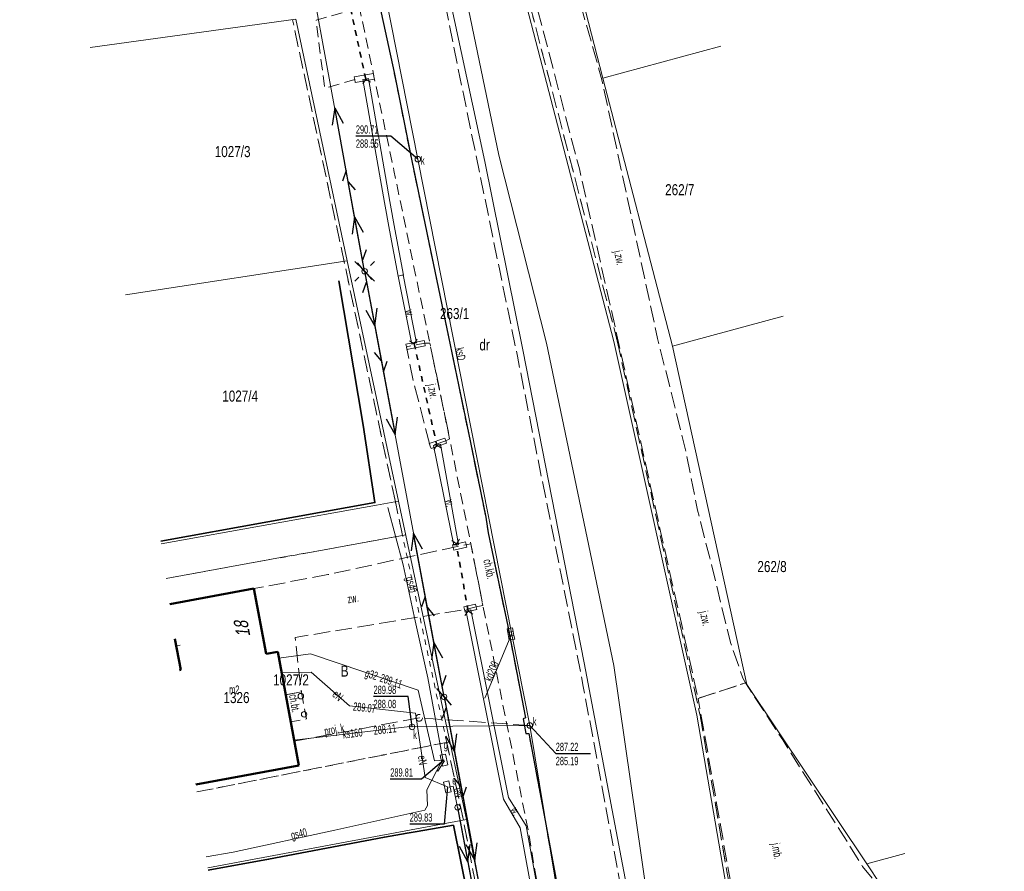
# Model space of a CAD drawing. Header units: metres. Extents: x 7428509 to 7430603, y 5527625 to 5529161.
# Tile 28 of 29: x 7429951 to 7430040, y 5528285 to 5528362. Entities that reach past the tile are written whole.
import ezdxf
from ezdxf.enums import TextEntityAlignment as Align

# ---------------------------------------------------------------- set-up
doc = ezdxf.new("R2010")
doc.units = ezdxf.units.M
doc.header["$MEASUREMENT"] = 0
for name, pattern in [('0.5_0.5', [1, 0.5, -0.5]), ('1.0_0.5', [1.5, 1, -0.5]), ('1.5_0.5', [2, 1.5, -0.5]), ('219-500', [0]), ('egkk-500', [2, 1.5, -0.5]), ('egug-500', [1, 0.5, -0.5]), ('otkz_500', [1, 0.5, -0.5]), ('suep_nn_500', [0]), ('sutp_500', [0])]:
    doc.linetypes.add(name, pattern=pattern)
doc.layers.get('0').update_dxf_attribs({"color": 2, "linetype": 'CONTINUOUS', "lineweight": 5})
for name, color, linetype in [('210-oznaczenie konturu użytku gruntowego', 7, 'CONTINUOUS'), ('211-numer działki ewidencyjnej', 7, 'CONTINUOUS'), ('217-Granica konturu po granicy działki', 7, 'CONTINUOUS'), ('217-kontur klasyfikacyjny', 7, 'CONTINUOUS'), ('218-Granica użytku po granicy działki', 7, 'CONTINUOUS'), ('218-kontur użytku gruntowego', 7, 'CONTINUOUS'), ('219-działka ewidencyjna', 7, 'CONTINUOUS'), ('238-Punkt adresowy budynku', 7, 'CONTINUOUS'), ('312-budynek ewidencyjny', 7, 'CONTINUOUS'), ('312-oznaczenie budynku ewidencyjnego', 7, 'CONTINUOUS'), ('312-oznaczenie budynku ewidencyjnego-Atr117', 7, 'CONTINUOUS'), ('chodnik', 7, 'CONTINUOUS'), ('chodnik-Atr17', 7, 'CONTINUOUS'), ('jezdnia', 7, 'CONTINUOUS'), ('jezdnia-Atr17', 7, 'CONTINUOUS'), ('kratka ściekowa', 7, 'CONTINUOUS'), ('krawężnik', 7, 'CONTINUOUS'), ('latarnia', 7, 'CONTINUOUS'), ('obszar utwardzony', 7, 'CONTINUOUS'), ('obszar utwardzony-Atr17', 7, 'CONTINUOUS'), ('ogrodzenie trwałe', 7, 'CONTINUOUS'), ('podpora (punkt)', 7, 'CONTINUOUS'), ('przepust', 7, 'CONTINUOUS'), ('przewód elektroenergetyczny niskiego napięcia', 7, 'CONTINUOUS'), ('przewód elektroenergetyczny podziemny', 7, 'CONTINUOUS'), ('przewód elektroenergetyczny podziemny-Atr1', 7, 'CONTINUOUS'), ('przewód gazowy', 7, 'CONTINUOUS'), ('przewód gazowy-Atr1', 7, 'CONTINUOUS'), ('przewód kanalizacyjny', 7, 'CONTINUOUS'), ('przewód kanalizacyjny - ob. projektowany', 7, 'CONTINUOUS'), ('przewód kanalizacyjny - ob. projektowany-Atr1', 7, 'CONTINUOUS'), ('przewód kanalizacyjny-Atr1', 7, 'CONTINUOUS'), ('przewód telekomunikacyjny napowietrzny', 7, 'CONTINUOUS'), ('przewód wodociągowy', 7, 'CONTINUOUS'), ('rzędna', 7, 'CONTINUOUS'), ('rzędna-Atr2', 7, 'CONTINUOUS'), ('rzędna-Atr3', 7, 'CONTINUOUS'), ('rów przydrożny (linia)', 7, 'CONTINUOUS'), ('rów przydrożny (poligon)', 7, 'CONTINUOUS'), ('rów przydrożny (poligon)-Atr17', 7, 'CONTINUOUS'), ('studnia kanalizacyjna', 7, 'CONTINUOUS'), ('studnia kanalizacyjna-Atr17', 7, 'CONTINUOUS'), ('szafa elektroenergetyczna lub kontener', 7, 'CONTINUOUS'), ('szafa elektroenergetyczna lub kontener-Atr17', 7, 'CONTINUOUS'), ('szafa gazowa lub kontener', 7, 'CONTINUOUS'), ('szafa gazowa lub kontener-Atr17', 7, 'CONTINUOUS'), ('słup przewodów napowietrznych', 7, 'CONTINUOUS'), ('właz do komory lub kanału - okrągły', 7, 'CONTINUOUS'), ('właz do komory lub kanału - okrągły-Atr17', 7, 'CONTINUOUS'), ('ściana oporowa (linia)', 7, 'CONTINUOUS')]:
    doc.layers.add(name, color=color, linetype=linetype)
doc.styles.get("Standard").update_dxf_attribs({"font": 'Working1250', "width": 0.75})
doc.linetypes.add('902-500', pattern='A,3.75,0,[1,ksztalty.shx,S=0.5,R=0,X=0,Y=0],3.75', length=7.5)
doc.linetypes.add('otdn_500_short', pattern='A,2.5,0,[21,ksztalty.shx,S=0.5,R=0,X=-1,Y=0],0.5', length=3)

# ---------------------------------------------------------------- blocks, each defined once
blk = doc.blocks.new('IB04')
at = {"color": 0, "linetype": 'Continuous', "lineweight": 13}
blk.add_circle((0, 0), 0.25, dxfattribs=at)
blk = doc.blocks.new('PW01')
at = {"linetype": 'Continuous', "lineweight": 13}
h = blk.add_hatch(color=0, dxfattribs=at)
edge = h.paths.add_edge_path()
edge.add_arc((0, 0), 0.045, 0, 360)
blk = doc.blocks.new('SM01')
at = {"color": 0, "linetype": 'Continuous', "lineweight": 13}
for p, q in [((-0.53, 0.531), (-0.883, 0.884)), ((0.531, 0.531), (0.884, 0.884)), ((-0.53, -0.53), (-0.883, -0.883)), ((0.531, -0.53), (0.884, -0.883))]:
    blk.add_line(p, q, dxfattribs=at)
blk.add_circle((0, 0), 0.25, dxfattribs=at)
blk = doc.blocks.new('US15')
at = {"color": 0, "linetype": 'Continuous', "lineweight": 13}
blk.add_circle((0, 0), 0.25, dxfattribs=at)
blk = doc.blocks.new('US22')
at = {"color": 0, "linetype": 'Continuous', "lineweight": 13}
blk.add_circle((0, 0), 0.25, dxfattribs=at)
blk = doc.blocks.new('US20')
at = {"color": 0, "linetype": 'Continuous', "lineweight": 13}
for p, q in [((-0.5, -0.25), (-0.5, 0.25)), ((-0.5, 0.25), (0.5, 0.25)), ((0.5, -0.25), (0.5, 0.25)), ((-0.5, -0.25), (0.5, -0.25))]:
    blk.add_line(p, q, dxfattribs=at)
blk = doc.blocks.new('US18')
at = {"color": 0, "linetype": 'Continuous', "lineweight": 13}
for p, q in [((-0.5, -0.25), (-0.5, 0.25)), ((-0.5, 0.25), (0.5, 0.25)), ((0.5, -0.25), (0.5, 0.25)), ((-0.5, -0.25), (0.5, -0.25))]:
    blk.add_line(p, q, dxfattribs=at)
blk = doc.blocks.new('US05')
at = {"color": 0, "linetype": 'Continuous', "lineweight": 13}
for p, q in [((-0.525, -0.25), (-0.525, 0.25)), ((-0.525, 0.25), (-0.175, 0.25)), ((-0.175, -0.25), (-0.175, 0.25)), ((-0.175, 0.25), (0.175, 0.25)), ((0.175, -0.25), (0.175, 0.25)), ((0.175, 0.25), (0.525, 0.25)), ((0.525, -0.25), (0.525, 0.25)), ((-0.525, -0.25), (-0.175, -0.25)), ((-0.175, -0.25), (0.175, -0.25)), ((0.175, -0.25), (0.525, -0.25))]:
    blk.add_line(p, q, dxfattribs=at)
blk = doc.blocks.new('SUEP1')
at = {"color": 0, "linetype": 'Continuous'}
for p, q in [((0, 0), (5, 0)), ((5, 0), (3.5, 0.5)), ((5, 0), (3.5, -0.5)), ((5, 0), (15, 0)), ((15, 0), (13.5, 0.5)), ((15, 0), (13.5, -0.5))]:
    blk.add_line(p, q, dxfattribs=at)
blk = doc.blocks.new('SUTP')
at = {"color": 0, "linetype": 'Continuous'}
for p, q in [((0, 0), (0.866, 0.5)), ((0, 0), (9.232, 0)), ((1.866, -0.5), (1, 0)), ((7.366, -0.5), (8.232, 0)), ((9.232, 0), (8.366, 0.5))]:
    blk.add_line(p, q, dxfattribs=at)
blk = doc.blocks.new('IB05')
at = {"color": 0, "linetype": 'Continuous', "lineweight": 13}
for q in [(0.354, 0.354), (0.354, -0.354)]:
    blk.add_line((0, 0), q, dxfattribs=at)

msp = doc.modelspace()

# ---------------------------------------------------------------- linework, layer by layer
at = {"layer": '217-Granica konturu po granicy działki', "color": 3, "linetype": '1.5_0.5', "lineweight": 18}
for p, q in [((7429990.14, 5528390.115), (7430005.03, 5528332.805)), ((7429985.007, 5528318.257), (7429975.727, 5528361.767)), ((7429975.727, 5528361.767), (7429975.727, 5528361.767)), ((7429975.727, 5528361.767), (7429975.727, 5528361.767)), ((7430005.03, 5528332.805), (7430005.03, 5528332.805)), ((7430005.03, 5528332.805), (7430005.03, 5528332.805)), ((7430005.033, 5528332.795), (7430005.033, 5528332.795)), ((7430005.033, 5528332.795), (7430005.033, 5528332.795)), ((7430005.033, 5528332.795), (7430012.513, 5528299.045)), ((7429985.657, 5528315.208), (7429985.007, 5528318.258)), ((7429985.007, 5528318.258), (7429985.007, 5528318.258)), ((7429985.007, 5528318.258), (7429985.007, 5528318.258)), ((7429985.007, 5528318.257), (7429985.007, 5528318.257)), ((7429985.007, 5528318.257), (7429985.007, 5528318.257)), ((7429985.657, 5528315.208), (7429985.657, 5528315.208)), ((7429985.657, 5528315.208), (7429985.657, 5528315.208)), ((7430012.513, 5528299.045), (7430012.513, 5528299.045)), ((7430012.513, 5528299.045), (7430012.513, 5528299.045)), ((7430012.516, 5528299.031), (7430012.516, 5528299.031)), ((7430012.516, 5528299.031), (7430012.516, 5528299.031)), ((7430012.516, 5528299.031), (7430016.846, 5528273.821)), ((7429991.147, 5528289.517), (7429989.647, 5528296.527)), ((7429989.647, 5528296.527), (7429989.647, 5528296.527)), ((7429989.647, 5528296.527), (7429989.647, 5528296.527)), ((7429997.155, 5528258.154), (7429991.145, 5528289.524)), ((7429991.145, 5528289.524), (7429991.145, 5528289.524)), ((7429991.145, 5528289.524), (7429991.145, 5528289.524)), ((7429991.147, 5528289.517), (7429991.147, 5528289.517)), ((7429991.147, 5528289.517), (7429991.147, 5528289.517))]:
    msp.add_line(p, q, dxfattribs=at)
at = {"layer": '217-kontur klasyfikacyjny', "color": 92, "linetype": 'egkk-500', "lineweight": 18, "flags": 128}
for points in [[(7429964.323, 5528311.332), (7429985.95, 5528315.27)], [(7429989.94, 5528296.59), (7429967.087, 5528292.059)]]:
    msp.add_lwpolyline(points, dxfattribs=at)
at = {"layer": '218-Granica użytku po granicy działki', "color": 3, "linetype": '0.5_0.5', "lineweight": 18}
for p, q in [((7429990.14, 5528390.115), (7430005.03, 5528332.805)), ((7429985.007, 5528318.257), (7429975.727, 5528361.767)), ((7429975.727, 5528361.767), (7429975.727, 5528361.767)), ((7429975.727, 5528361.767), (7429975.727, 5528361.767)), ((7430005.03, 5528332.805), (7430005.03, 5528332.805)), ((7430005.03, 5528332.805), (7430005.03, 5528332.805)), ((7430005.033, 5528332.795), (7430005.033, 5528332.795)), ((7430005.033, 5528332.795), (7430005.033, 5528332.795)), ((7430005.033, 5528332.795), (7430012.513, 5528299.045)), ((7429985.657, 5528315.208), (7429985.007, 5528318.258)), ((7429985.007, 5528318.258), (7429985.007, 5528318.258)), ((7429985.007, 5528318.258), (7429985.007, 5528318.258)), ((7429985.007, 5528318.257), (7429985.007, 5528318.257)), ((7429985.007, 5528318.257), (7429985.007, 5528318.257)), ((7429985.657, 5528315.208), (7429985.657, 5528315.208)), ((7429985.657, 5528315.208), (7429985.657, 5528315.208)), ((7429989.647, 5528296.527), (7429985.657, 5528315.207)), ((7429985.657, 5528315.207), (7429985.657, 5528315.207)), ((7429985.657, 5528315.207), (7429985.657, 5528315.207)), ((7430012.513, 5528299.045), (7430012.513, 5528299.045)), ((7430012.513, 5528299.045), (7430012.513, 5528299.045)), ((7430012.516, 5528299.031), (7430012.516, 5528299.031)), ((7430012.516, 5528299.031), (7430012.516, 5528299.031)), ((7430012.516, 5528299.031), (7430016.846, 5528273.821)), ((7429989.647, 5528296.527), (7429989.647, 5528296.527)), ((7429989.647, 5528296.527), (7429989.647, 5528296.527)), ((7429991.147, 5528289.517), (7429989.647, 5528296.527)), ((7429989.647, 5528296.527), (7429989.647, 5528296.527)), ((7429989.647, 5528296.527), (7429989.647, 5528296.527)), ((7429997.155, 5528258.154), (7429991.145, 5528289.524)), ((7429991.145, 5528289.524), (7429991.145, 5528289.524)), ((7429991.145, 5528289.524), (7429991.145, 5528289.524)), ((7429991.147, 5528289.517), (7429991.147, 5528289.517)), ((7429991.147, 5528289.517), (7429991.147, 5528289.517))]:
    msp.add_line(p, q, dxfattribs=at)
at = {"layer": '218-kontur użytku gruntowego', "color": 3, "linetype": 'egug-500', "lineweight": 18, "flags": 128}
for points in [[(7429985.95, 5528315.27), (7429964.323, 5528311.332)], [(7429967.087, 5528292.059), (7429989.94, 5528296.59)]]:
    msp.add_lwpolyline(points, dxfattribs=at)
at = {"layer": '219-działka ewidencyjna', "color": 7, "linetype": '219-500', "lineweight": 18, "flags": 128}
for points in [[(7429989.85, 5528390.04), (7430004.74, 5528332.73)], [(7429995.52, 5528388.43), (7430003.73, 5528356.5)], [(7429976.02, 5528361.83), (7429957.446, 5528359.275)], [(7429976.02, 5528361.83), (7429980.67, 5528340.02)], [(7430003.73, 5528356.5), (7430014.4, 5528359.383)], [(7430003.73, 5528356.5), (7430010.02, 5528332.3)], [(7429960.648, 5528336.952), (7429980.67, 5528340.02)], [(7429985.3, 5528318.32), (7429980.67, 5528340.02)], [(7430020.011, 5528335), (7430010.02, 5528332.3)], [(7430004.74, 5528332.73), (7430012.22, 5528298.98)], [(7430010.02, 5528332.3), (7430016.73, 5528301.75)], [(7429963.873, 5528314.467), (7429983.32, 5528317.95)], [(7429985.3, 5528318.32), (7429983.32, 5528317.95)], [(7429991.44, 5528289.58), (7429985.3, 5528318.32)], [(7430016.73, 5528301.75), (7430027.58, 5528285.58)], [(7430012.22, 5528298.98), (7430016.55, 5528273.77)], [(7429991.44, 5528289.58), (7429968.069, 5528285.21)], [(7429997.45, 5528258.21), (7429991.44, 5528289.58)], [(7430027.58, 5528285.58), (7430031.003, 5528286.504)], [(7430027.58, 5528285.58), (7430032.5, 5528278.1)]]:
    msp.add_lwpolyline(points, dxfattribs=at)
at = {"layer": '312-budynek ewidencyjny', "color": 7, "linetype": 'Continuous', "lineweight": 50, "flags": 128}
for points in [[(7429964.655, 5528309.015), (7429972.24, 5528310.42)], [(7429972.24, 5528310.42), (7429973.33, 5528304.52)], [(7429965.63, 5528303.09), (7429965.103, 5528305.892)], [(7429973.33, 5528304.52), (7429974.39, 5528304.71)], [(7429974.39, 5528304.71), (7429976.29, 5528294.45)], [(7429965.508, 5528303.068), (7429965.63, 5528303.09)], [(7429976.29, 5528294.45), (7429966.99, 5528292.733)]]:
    msp.add_lwpolyline(points, dxfattribs=at)
at = {"layer": 'chodnik', "color": 7, "linetype": '1.0_0.5', "lineweight": 18, "flags": 128}
for points in [[(7429965.36, 5528451.03), (7429967.18, 5528450.94), (7429969.06, 5528439.95), (7429971.14, 5528428.1), (7429973.66, 5528414.34), (7429975.8, 5528402.71), (7429976.95, 5528396.69), (7429978.29, 5528389.54), (7429980.3, 5528379.27), (7429981.83, 5528372.73), (7429983.59, 5528363.1), (7429984.9, 5528357), (7429986.46, 5528349.19), (7429989.82, 5528333.14), (7429991.75, 5528323.77), (7429993.17, 5528316.87), (7429993.4, 5528315.45), (7429995.15, 5528307.04), (7429996.77, 5528298.76), (7429996.56, 5528298.66), (7429996.8, 5528297.34), (7429997.06, 5528297.35), (7429998.54, 5528289.49), (7429998.64, 5528288.82), (7429999.97, 5528281.7), (7430001.36, 5528273.73), (7430002.69, 5528264.95), (7430004.65, 5528252.02), (7430005.65, 5528244.7), (7430007.25, 5528232.85), (7430008.07, 5528226.11), (7430010.8, 5528204.56), (7430010.96, 5528203.33), (7430011.1, 5528202.01), (7430011.09, 5528201.03), (7430010.96, 5528200.42), (7430010.59, 5528199.76), (7430010.16, 5528199.16), (7430009.73, 5528198.8), (7430007.58, 5528216.56), (7430005.23, 5528234.64), (7430004, 5528244.03), (7430002.95, 5528251.6), (7430001.02, 5528264.66), (7429997, 5528288.6), (7429992.92, 5528308.88), (7429991.82, 5528314.45), (7429989.91, 5528323.94), (7429988.12, 5528332.59), (7429984.88, 5528348.15), (7429983.08, 5528356.66), (7429981.8, 5528362.72), (7429978.54, 5528378.89), (7429976.57, 5528389.22), (7429975.25, 5528396.34), (7429974.11, 5528402.29), (7429971.9, 5528414.11), (7429969.38, 5528427.79), (7429967.34, 5528439.59)], [(7429975.11, 5528300.83), (7429976.53, 5528301.09), (7429976.98, 5528298.65), (7429975.56, 5528298.39)]]:
    msp.add_lwpolyline(points, close=True, dxfattribs=at)
msp.add_lwpolyline([(7429980.22, 5528362.4), (7429977.85, 5528361.73), (7429978.62, 5528355.6), (7429981.34, 5528356.37)], dxfattribs=at)
at = {"layer": 'jezdnia', "color": 7, "linetype": '1.5_0.5', "lineweight": 18, "flags": 128}
for points in [[(7429984.9, 5528357), (7429983.59, 5528363.1), (7429981.83, 5528372.73), (7429980.3, 5528379.27), (7429975.8, 5528402.71), (7429971.14, 5528428.1), (7429967.18, 5528450.94), (7429966.81, 5528450.9), (7429966.67, 5528451.67), (7429967.04, 5528451.76), (7429963.92, 5528469.66), (7429961.43, 5528484.08), (7429958.14, 5528503.86), (7429957.73, 5528503.8), (7429957.62, 5528504.62), (7429957.99, 5528504.69), (7429956.83, 5528511.5), (7429962.75, 5528512.31), (7429962.96, 5528510.87), (7429963.17, 5528509), (7429964.42, 5528501.92), (7429967.11, 5528485.37), (7429969.66, 5528470.23), (7429976.39, 5528432.52), (7429984.61, 5528387.11), (7429991.18, 5528354.94), (7429994.43, 5528339.13), (7429996.03, 5528331.4), (7430001.98, 5528301.58), (7430006.28, 5528278.56), (7430015.57, 5528211.02), (7430015.57, 5528210.03), (7430017.46, 5528195.69), (7430012.39, 5528194.13), (7430011.54, 5528202.07), (7430011.1, 5528202.01), (7430010.96, 5528203.33), (7430010.8, 5528204.56), (7430008.07, 5528226.11), (7430007.25, 5528232.85), (7430005.65, 5528244.7), (7430004.65, 5528252.02), (7430002.69, 5528264.95), (7430001.36, 5528273.73), (7429999.97, 5528281.7), (7429998.64, 5528288.82), (7429998.54, 5528289.49), (7429997.06, 5528297.35), (7429996.8, 5528297.34), (7429996.56, 5528298.66), (7429996.77, 5528298.76), (7429995.15, 5528307.04), (7429993.4, 5528315.45), (7429993.17, 5528316.87), (7429991.75, 5528323.77), (7429989.82, 5528333.14), (7429986.46, 5528349.19)], [(7429963.17, 5528509), (7429968.18, 5528507.51), (7429970.15, 5528505.64), (7429971.21, 5528503.66), (7429972.33, 5528499.11), (7429972.58, 5528496.19), (7429975.16, 5528481.14), (7429978.11, 5528464.93), (7429981.53, 5528448.1), (7429985.12, 5528431.28), (7430000.76, 5528367.54), (7430001.17, 5528365.15), (7430003.6, 5528356.57), (7430005.4, 5528348.23), (7430008.69, 5528332.99), (7430011.18, 5528323.07), (7430012.28, 5528317.51), (7430013.4, 5528313.19), (7430015.29, 5528305.46), (7430016.39, 5528302.33), (7430016.62, 5528301.9), (7430012.35, 5528300.51), (7430008.9, 5528315.83), (7430005.41, 5528331.56), (7430001.62, 5528348.3), (7429997.57, 5528363.77), (7429990.95, 5528389.97), (7429987.31, 5528404.37), (7429983.76, 5528418.49), (7429981.06, 5528431.04), (7429977.57, 5528446.87), (7429974.24, 5528463.82), (7429970.88, 5528481.89), (7429968.66, 5528495.1), (7429967.93, 5528499.14), (7429966.75, 5528502.3), (7429964.42, 5528501.92)], [(7429989.91, 5528323.94), (7429989.56, 5528323.77), (7429988.15, 5528323.29), (7429986.7, 5528328.87), (7429986.01, 5528332.25), (7429987.66, 5528332.57), (7429988.12, 5528332.59)], [(7430012.35, 5528300.51), (7430016.62, 5528301.9), (7430019.98, 5528296.75), (7430022.32, 5528293.05), (7430027.2, 5528285.34), (7430030.67, 5528280.97), (7430031.24, 5528278.43), (7430026.51, 5528277.07), (7430016.82, 5528275.09)]]:
    msp.add_lwpolyline(points, close=True, dxfattribs=at)
at = {"layer": 'krawężnik', "color": 7, "linetype": 'Continuous', "lineweight": 25, "flags": 128}
for points in [[(7429967.18, 5528450.94), (7429969.06, 5528439.95), (7429971.14, 5528428.1), (7429973.66, 5528414.34), (7429975.8, 5528402.71), (7429976.95, 5528396.69), (7429978.29, 5528389.54), (7429980.3, 5528379.27), (7429981.83, 5528372.73), (7429983.59, 5528363.1), (7429984.9, 5528357), (7429986.46, 5528349.19), (7429989.82, 5528333.14)], [(7429989.82, 5528333.14), (7429991.75, 5528323.77), (7429993.17, 5528316.87), (7429993.4, 5528315.45), (7429995.15, 5528307.04), (7429996.77, 5528298.76), (7429996.56, 5528298.66), (7429996.8, 5528297.34), (7429997.06, 5528297.35), (7429998.54, 5528289.49), (7429998.64, 5528288.82), (7429999.97, 5528281.7), (7430001.36, 5528273.73), (7430002.69, 5528264.95), (7430004.65, 5528252.02), (7430005.65, 5528244.7), (7430007.25, 5528232.85), (7430008.07, 5528226.11), (7430010.8, 5528204.56), (7430010.96, 5528203.33), (7430011.1, 5528202.01), (7430011.09, 5528201.03), (7430010.96, 5528200.42)]]:
    msp.add_lwpolyline(points, dxfattribs=at)
at = {"layer": 'obszar utwardzony', "color": 7, "linetype": '1.5_0.5', "lineweight": 18, "flags": 128}
msp.add_lwpolyline([(7429992.92, 5528308.88), (7429992.31, 5528308.76), (7429991.25, 5528308.53), (7429975.95, 5528306.01), (7429976.53, 5528301.09), (7429975.11, 5528300.83), (7429974.39, 5528304.71), (7429973.33, 5528304.52), (7429972.24, 5528310.42), (7429978.91, 5528311.68), (7429990.19, 5528314.13), (7429991.34, 5528314.36), (7429991.82, 5528314.45)], close=True, dxfattribs=at)
at = {"layer": 'ogrodzenie trwałe', "color": 7, "linetype": '902-500', "lineweight": 35, "flags": 128}
for points in [[(7429963.84, 5528314.7), (7429983.17, 5528318.19), (7429982.11, 5528325.18), (7429979.9, 5528338.2)], [(7429968.1, 5528284.994), (7429973.56, 5528285.99), (7429984.02, 5528287.98), (7429986.06, 5528288.34), (7429986.99, 5528288.5), (7429990.25, 5528289.05), (7429993.51, 5528272.95), (7429998.46, 5528247.88), (7429996.47, 5528247.58), (7429994.9, 5528247.34), (7429994.6, 5528247.3), (7429993.95, 5528247.21), (7429984.07, 5528245.79), (7429977.38, 5528244.867)]]:
    msp.add_lwpolyline(points, dxfattribs=at)
at = {"layer": 'przepust', "color": 7, "linetype": 'otkz_500', "lineweight": 35, "flags": 128}
for points in [[(7429982.33, 5528356.42), (7429981.01, 5528362.58)], [(7429986.71, 5528332.52), (7429988.75, 5528323.36)], [(7429991.58, 5528308.39), (7429990.52, 5528314.46)]]:
    msp.add_lwpolyline(points, dxfattribs=at)
at = {"layer": 'przewód elektroenergetyczny niskiego napięcia', "color": 1, "linetype": 'suep_nn_500', "lineweight": 18, "flags": 128}
for points in [[(7429974.2, 5528382.99), (7429982.23, 5528339.07)], [(7429982.23, 5528339.07), (7429989.41, 5528300.64)], [(7429989.41, 5528300.64), (7429996.56, 5528262.59)], [(7429996.56, 5528262.59), (7429989.41, 5528300.64)], [(7429990.63, 5528290.67), (7429996.71, 5528258.5)]]:
    msp.add_lwpolyline(points, dxfattribs=at)
at = {"layer": 'przewód elektroenergetyczny podziemny', "color": 1, "linetype": 'Continuous', "lineweight": 18, "flags": 128}
for points in [[(7429974.74, 5528302.8), (7429977.42, 5528302.86), (7429980.88, 5528299.82), (7429986.84, 5528299.17), (7429987.69, 5528293.37), (7429989.71, 5528292.52)], [(7429990.63, 5528290.67), (7429990.24, 5528292.57), (7429989.86, 5528292.5)]]:
    msp.add_lwpolyline(points, dxfattribs=at)
at = {"layer": 'przewód gazowy', "color": 52, "linetype": 'Continuous', "lineweight": 18, "flags": 128}
for points in [[(7429984.34, 5528317.75), (7429985.7, 5528312.57), (7429986.81, 5528307.51), (7429987.93, 5528302.37), (7429989.29, 5528295.01), (7429988.76, 5528294.01), (7429987.84, 5528292.24), (7429987.92, 5528290.83), (7429987.66, 5528290.41)], [(7429974.49, 5528304.15), (7429977.36, 5528304.54), (7429987.07, 5528301.24), (7429988.54, 5528294.86), (7429989.4, 5528294.94)], [(7429988.76, 5528294.01), (7429988.84, 5528293.93), (7429989.46, 5528294.86)], [(7429987.66, 5528290.41), (7429979.53, 5528288.6), (7429970.35, 5528286.62), (7429967.929, 5528286.189)]]:
    msp.add_lwpolyline(points, dxfattribs=at)
at = {"layer": 'przewód kanalizacyjny', "color": 34, "linetype": 'Continuous', "lineweight": 18, "flags": 128}
for points in [[(7429997.15, 5528298.06), (7429987.04, 5528349.19), (7429976.95, 5528400.26), (7429967.47, 5528451.22), (7429957.88, 5528504.21), (7429951.09, 5528546.17)], [(7429993.1, 5528300.54), (7429995.51, 5528306.35)], [(7429975.88, 5528296.73), (7429986.32, 5528297.98), (7429986.52, 5528297.93), (7429986.72, 5528297.97), (7429997.15, 5528298.06)], [(7430007.8, 5528199.47), (7430011.34, 5528203.83), (7430006.03, 5528244.19), (7429997.15, 5528298.06)]]:
    msp.add_lwpolyline(points, dxfattribs=at)
at = {"layer": 'przewód kanalizacyjny - ob. projektowany', "color": 34, "linetype": '1.5_0.5', "lineweight": 18, "flags": 128}
msp.add_lwpolyline([(7429987.46, 5528298.75), (7429987.45, 5528298.69), (7429987.43, 5528298.63), (7429987.4, 5528298.57), (7429987.36, 5528298.53), (7429987.31, 5528298.49), (7429987.25, 5528298.46), (7429987.19, 5528298.45), (7429987.13, 5528298.45), (7429987.07, 5528298.46), (7429987.01, 5528298.49), (7429986.96, 5528298.53), (7429986.92, 5528298.57), (7429986.89, 5528298.63), (7429986.87, 5528298.69), (7429986.86, 5528298.75), (7429986.87, 5528298.81), (7429986.89, 5528298.87), (7429986.92, 5528298.93), (7429986.96, 5528298.97), (7429987.01, 5528299.01), (7429987.07, 5528299.04), (7429987.13, 5528299.05), (7429987.19, 5528299.05), (7429987.25, 5528299.04), (7429987.31, 5528299.01), (7429987.36, 5528298.97), (7429987.4, 5528298.93), (7429987.43, 5528298.87), (7429987.45, 5528298.81)], close=True, dxfattribs=at)
msp.add_lwpolyline([(7429997.15, 5528298.06), (7429987.16, 5528298.75), (7429975.59, 5528296.58)], dxfattribs=at)
at = {"layer": 'przewód telekomunikacyjny napowietrzny', "color": 30, "linetype": 'sutp_500', "lineweight": 18, "flags": 128}
for points in [[(7429974.2, 5528382.99), (7429982.23, 5528339.07)], [(7429982.23, 5528339.07), (7429989.41, 5528300.64)], [(7429989.41, 5528300.64), (7429996.56, 5528262.59)], [(7429996.56, 5528262.59), (7429989.41, 5528300.64)]]:
    msp.add_lwpolyline(points, dxfattribs=at)
at = {"layer": 'przewód wodociągowy', "color": 5, "linetype": 'Continuous', "lineweight": 18, "flags": 128}
msp.add_lwpolyline([(7429965.191, 5528305.279), (7429965.59, 5528305.32)], dxfattribs=at)
at = {"layer": 'rzędna-Atr2', "color": 7, "flags": 128}
for points in [[(7429987.04, 5528349.19), (7429984.59, 5528351.26), (7429981.444, 5528351.26)], [(7429986.52, 5528297.93), (7429986.18, 5528300.67), (7429983.039, 5528300.67)], [(7429997.15, 5528298.06), (7429999.49, 5528295.52), (7430002.636, 5528295.52)], [(7429989.4, 5528294.94), (7429987.37, 5528293.21), (7429984.548, 5528293.21)], [(7429989.71, 5528292.52), (7429989.42, 5528289.15), (7429986.306, 5528289.15)]]:
    msp.add_lwpolyline(points, dxfattribs=at)
at = {"layer": 'rów przydrożny (linia)', "color": 0, "linetype": 'CONTINUOUS', "lineweight": 18}
for p, q in [((7429982.084, 5528356.377), (7429982.33, 5528356.42)), ((7429984.014, 5528345.265), (7429982.084, 5528356.377)), ((7429982.576, 5528356.463), (7429982.33, 5528356.42)), ((7429984.506, 5528345.355), (7429982.576, 5528356.463)), ((7429984.484, 5528342.774), (7429984.014, 5528345.265)), ((7429984.976, 5528342.866), (7429984.506, 5528345.355)), ((7429985.264, 5528338.634), (7429984.484, 5528342.774)), ((7429985.756, 5528338.726), (7429984.976, 5528342.866)), ((7429985.264, 5528338.634), (7429985.51, 5528338.68)), ((7429985.756, 5528338.726), (7429985.51, 5528338.68))]:
    msp.add_line(p, q, dxfattribs=at)
at = {"layer": 'rów przydrożny (poligon)', "color": 7, "linetype": 'Continuous', "lineweight": 18, "flags": 128}
msp.add_lwpolyline([(7429988.09, 5528379.71), (7429994.36, 5528349.55), (7429998.65, 5528332.59), (7430004.72, 5528303.47), (7430007.74, 5528282.58), (7430011.26, 5528263), (7430015.17, 5528235.01), (7430016.82, 5528219.09), (7430018.68, 5528211.38), (7430024.88, 5528207.54), (7430039.99, 5528203.39), (7430037.26, 5528203.42), (7430023.9, 5528206.78), (7430019.93, 5528208.58), (7430016.66, 5528209.55), (7430016.16, 5528211.07), (7430015.46, 5528218.64), (7430013.24, 5528235.05), (7430009.43, 5528262.45), (7430006.21, 5528281.88), (7430002.07, 5528303.71), (7429996.52, 5528331.98), (7429993.08, 5528348.97), (7429986.6, 5528379.21)], dxfattribs=at)
for points in [[(7429986.51, 5528332.49), (7429985.26, 5528338.62), (7429985.72, 5528338.74), (7429986.92, 5528332.61)], [(7429988.44, 5528323.33), (7429989.08, 5528323.46), (7429990.72, 5528314.41), (7429990.28, 5528314.35)], [(7429991.36, 5528308.47), (7429991.82, 5528308.51), (7429995.22, 5528291.56), (7429996.83, 5528288.99), (7429999.38, 5528274.8), (7429998.88, 5528274.68), (7429996.27, 5528288.81), (7429994.77, 5528291.41)]]:
    msp.add_lwpolyline(points, close=True, dxfattribs=at)
at = {"layer": 'ściana oporowa (linia)', "color": 0, "linetype": 'otdn_500_short', "lineweight": 18}
for p, q in [((7429983.039, 5528356.907), (7429981.299, 5528356.617)), ((7429983.039, 5528356.907), (7429983.08, 5528356.66)), ((7429981.299, 5528356.617), (7429981.34, 5528356.37)), ((7429987.613, 5528332.815), (7429985.963, 5528332.495)), ((7429987.613, 5528332.815), (7429987.66, 5528332.57)), ((7429985.963, 5528332.495), (7429986.01, 5528332.25)), ((7429988.23, 5528323.053), (7429988.15, 5528323.29)), ((7429988.23, 5528323.053), (7429989.64, 5528323.533)), ((7429989.64, 5528323.533), (7429989.56, 5528323.77)), ((7429990.289, 5528313.877), (7429990.23, 5528314.12)), ((7429990.289, 5528313.877), (7429991.449, 5528314.157)), ((7429991.449, 5528314.157), (7429991.39, 5528314.4)), ((7429992.363, 5528308.516), (7429992.31, 5528308.76)), ((7429991.303, 5528308.286), (7429991.25, 5528308.53)), ((7429991.303, 5528308.286), (7429992.363, 5528308.516))]:
    msp.add_line(p, q, dxfattribs=at)
at = {"layer": 'ściana oporowa (linia)', "color": 0, "lineweight": 18}
for p, q in [((7429981.381, 5528356.123), (7429981.34, 5528356.37)), ((7429983.121, 5528356.413), (7429981.381, 5528356.123)), ((7429983.121, 5528356.413), (7429983.08, 5528356.66)), ((7429986.057, 5528332.005), (7429986.01, 5528332.25)), ((7429987.707, 5528332.325), (7429986.057, 5528332.005)), ((7429987.707, 5528332.325), (7429987.66, 5528332.57)), ((7429988.07, 5528323.527), (7429989.48, 5528324.007)), ((7429989.48, 5528324.007), (7429989.56, 5528323.77)), ((7429988.07, 5528323.527), (7429988.15, 5528323.29)), ((7429990.171, 5528314.363), (7429991.331, 5528314.643)), ((7429990.171, 5528314.363), (7429990.23, 5528314.12)), ((7429991.331, 5528314.643), (7429991.39, 5528314.4)), ((7429991.197, 5528308.774), (7429992.257, 5528309.004)), ((7429991.197, 5528308.774), (7429991.25, 5528308.53)), ((7429992.257, 5528309.004), (7429992.31, 5528308.76))]:
    msp.add_line(p, q, dxfattribs=at)

# ---------------------------------------------------------------- block references
at = {"layer": 'kratka ściekowa', "color": 34, "linetype": 'Continuous', "lineweight": 18, "rotation": 100.784}
msp.add_blockref('US05', (7429995.44, 5528306.32), dxfattribs=at)
at = {"layer": 'latarnia', "color": 7, "linetype": 'Continuous', "lineweight": 18}
msp.add_blockref('SM01', (7429982.23, 5528339.07), dxfattribs=at)
at = {"layer": 'podpora (punkt)', "color": 7, "linetype": 'Continuous', "lineweight": 18}
for p, rotation in [((7429976.47, 5528300.71), 10.784), ((7429976.77, 5528299.07), 10.885)]:
    msp.add_blockref('IB04', p, dxfattribs=dict(at, rotation=rotation))
at = {"layer": 'przepust', "color": 7, "linetype": 'Continuous', "lineweight": 35}
for p, rotation in [((7429982.33, 5528356.42), 282.095), ((7429986.71, 5528332.52), 102.555), ((7429988.75, 5528323.36), 282.555), ((7429990.52, 5528314.46), 99.90599999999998), ((7429991.58, 5528308.39), 279.906)]:
    msp.add_blockref('IB05', p, dxfattribs=dict(at, rotation=rotation))
at = {"layer": 'przewód elektroenergetyczny niskiego napięcia', "color": 1, "linetype": 'Continuous', "lineweight": 18}
for p, rotation in [((7429982.23, 5528339.07), 100.361), ((7429982.23, 5528339.07), 280.583), ((7429989.41, 5528300.64), 100.583), ((7429989.41, 5528300.64), 280.6420000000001), ((7429990.63, 5528290.67), 280.702)]:
    msp.add_blockref('SUEP1', p, dxfattribs=dict(at, rotation=rotation))
at = {"layer": 'przewód telekomunikacyjny napowietrzny', "color": 30, "linetype": 'Continuous', "lineweight": 18}
for p, rotation in [((7429982.23, 5528339.07), 100.361), ((7429982.23, 5528339.07), 280.583), ((7429989.41, 5528300.64), 100.583), ((7429989.41, 5528300.64), 280.6420000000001)]:
    msp.add_blockref('SUTP', p, dxfattribs=dict(at, rotation=rotation))
at = {"layer": 'rzędna', "color": 34, "linetype": 'Continuous', "lineweight": 18}
for p in [(7429987.04, 5528349.19), (7429986.32, 5528297.98), (7429986.52, 5528297.93)]:
    msp.add_blockref('PW01', p, dxfattribs=at)
at = {"layer": 'rzędna', "color": 52, "linetype": 'Continuous', "lineweight": 18}
for p in [(7429987.07, 5528301.24), (7429989.4, 5528294.94)]:
    msp.add_blockref('PW01', p, dxfattribs=at)
at = {"layer": 'rzędna', "color": 1, "linetype": 'Continuous', "lineweight": 18}
for p in [(7429980.88, 5528299.82), (7429989.71, 5528292.52)]:
    msp.add_blockref('PW01', p, dxfattribs=at)
at = {"layer": 'rzędna', "color": 34, "linetype": 'Continuous', "lineweight": 18, "rotation": 0.517}
msp.add_blockref('PW01', (7429997.15, 5528298.06), dxfattribs=at)
at = {"layer": 'studnia kanalizacyjna', "color": 34, "linetype": 'Continuous', "lineweight": 18}
msp.add_blockref('US15', (7429986.52, 5528297.93), dxfattribs=at)
at = {"layer": 'szafa elektroenergetyczna lub kontener', "color": 1, "linetype": 'Continuous', "lineweight": 18, "rotation": 282.295}
msp.add_blockref('US18', (7429989.71, 5528292.52), dxfattribs=at)
at = {"layer": 'szafa gazowa lub kontener', "color": 52, "linetype": 'Continuous', "lineweight": 18, "rotation": 281.86}
msp.add_blockref('US20', (7429989.4, 5528294.94), dxfattribs=at)
at = {"layer": 'słup przewodów napowietrznych', "color": 7, "linetype": 'Continuous', "lineweight": 18}
for p in [(7429989.41, 5528300.64), (7429990.63, 5528290.67)]:
    msp.add_blockref('US15', p, dxfattribs=at)
at = {"layer": 'właz do komory lub kanału - okrągły', "color": 7, "linetype": 'Continuous', "lineweight": 18}
msp.add_blockref('US22', (7429987.04, 5528349.19), dxfattribs=at)
at = {"layer": 'właz do komory lub kanału - okrągły', "color": 7, "linetype": 'Continuous', "lineweight": 18, "rotation": 0.517}
msp.add_blockref('US22', (7429997.15, 5528298.06), dxfattribs=at)

# ---------------------------------------------------------------- texts
at = {"layer": '210-oznaczenie konturu użytku gruntowego', "color": 3, "linetype": 'Continuous', "lineweight": 18, "width": 0.79}
for s, p in [('dr', (7429992.6, 5528331.92)), ('B', (7429980.08, 5528302.47))]:
    msp.add_text(s, height=1, dxfattribs=at).set_placement(p)
at = {"layer": '211-numer działki ewidencyjnej', "color": 7, "linetype": 'Continuous', "lineweight": 18, "width": 0.79}
msp.add_text('1027/3', height=1, dxfattribs=at).set_placement((7429968.7, 5528349.37))
for s, p in [('262/7', (7430012.01, 5528345.93)), ('263/1', (7429991.68, 5528334.75)), ('1027/4', (7429972.61, 5528327.3)), ('262/8', (7430020.34, 5528311.91)), ('1027/2', (7429977.2, 5528301.68))]:
    msp.add_text(s, height=1, dxfattribs=at).set_placement(p, align=Align.RIGHT)
at = {"layer": '238-Punkt adresowy budynku', "color": 7, "linetype": 'Continuous', "lineweight": 25, "oblique": 15, "width": 0.79}
msp.add_text('18', height=1.25, rotation=100.491, dxfattribs=at).set_placement((7429971.79, 5528306.84), align=Align.CENTER)
at = {"layer": '312-oznaczenie budynku ewidencyjnego', "color": 7, "linetype": 'Continuous', "lineweight": 18, "width": 0.79}
msp.add_text('1326', height=1, dxfattribs=at).set_placement((7429969.49, 5528300.08))
at = {"layer": '312-oznaczenie budynku ewidencyjnego-Atr117', "color": 7, "width": 0.667}
msp.add_text('m2', height=0.75, dxfattribs=at).set_placement((7429970.46, 5528301.3), align=Align.MIDDLE_CENTER)
at = {"layer": 'chodnik-Atr17', "color": 7, "width": 0.667}
msp.add_text('ch.kb.', height=0.75, rotation=281.629, dxfattribs=at).set_placement((7429992.94, 5528312.99))
msp.add_text('ch.bt.', height=0.75, rotation=280.449, dxfattribs=at).set_placement((7429975.77, 5528300.87), align=Align.MIDDLE_LEFT)
at = {"layer": 'jezdnia-Atr17', "color": 7, "width": 0.667}
for s, rotation, p in [('j.zw.', 282.756, (7430004.73, 5528340.86)), ('j.zw.', 281.691, (7429987.9, 5528328.82)), ('j.zw.', 282.69, (7430012.48, 5528308.31)), ('j.mb.', 279.973, (7430018.98, 5528287.38))]:
    msp.add_text(s, height=0.75, rotation=rotation, dxfattribs=at).set_placement(p)
at = {"layer": 'obszar utwardzony-Atr17', "color": 7, "width": 0.667}
msp.add_text('zw.', height=0.75, rotation=9.353, dxfattribs=at).set_placement((7429980.74, 5528309.08))
at = {"layer": 'przewód elektroenergetyczny podziemny-Atr1', "color": 1, "width": 0.667}
for rotation, p in [(318.697, (7429979.49, 5528301.04)), (278.337, (7429987.4, 5528295.35))]:
    msp.add_text('eN', height=0.75, rotation=rotation, dxfattribs=at).set_placement(p, align=Align.MIDDLE_LEFT)
msp.add_text('eN', height=0.75, rotation=281.6, dxfattribs=at).set_placement((7429990.28, 5528292.35))
at = {"layer": 'przewód gazowy-Atr1', "color": 40, "width": 0.667}
for rotation, p in [(282.373, (7429985.95, 5528311.41)), (12.171, (7429975.67, 5528287.77))]:
    msp.add_text('gs40', height=0.75, rotation=rotation, dxfattribs=at).set_placement(p)
msp.add_text('g32', height=0.75, rotation=341.229, dxfattribs=at).set_placement((7429982.33, 5528302.85), align=Align.MIDDLE_LEFT)
at = {"layer": 'przewód kanalizacyjny - ob. projektowany-Atr1', "color": 34, "width": 0.667}
msp.add_text('proj. k', height=0.75, rotation=10.623, dxfattribs=at).set_placement((7429978.67, 5528297.16))
at = {"layer": 'przewód kanalizacyjny-Atr1', "color": 34, "width": 0.667}
for s, rotation, p in [('ksD', -78.882, (7429990.42, 5528332.09)), ('kd200', 67.471, (7429993.69, 5528301.97))]:
    msp.add_text(s, height=0.75, rotation=rotation, dxfattribs=at).set_placement(p)
msp.add_text('ks160', height=0.75, rotation=6.827, dxfattribs=at).set_placement((7429980.26, 5528297.25), align=Align.MIDDLE_LEFT)
at = {"layer": 'rzędna-Atr2', "color": 34, "width": 0.667}
for s, p in [('290.71', (7429981.444, 5528351.268)), ('289.98', (7429983.039, 5528300.678)), ('287.22', (7429999.49, 5528295.527))]:
    msp.add_text(s, height=0.75, dxfattribs=at).set_placement(p, align=Align.BOTTOM_LEFT)
at = {"layer": 'rzędna-Atr2', "color": 52, "width": 0.667}
msp.add_text('289.11', height=0.75, rotation=341.229, dxfattribs=at).set_placement((7429983.66, 5528302.4), align=Align.MIDDLE_LEFT)
at = {"layer": 'rzędna-Atr2', "color": 1, "width": 0.667}
msp.add_text('289.07', height=0.75, rotation=353.776, dxfattribs=at).set_placement((7429981.2, 5528299.79), align=Align.MIDDLE_LEFT)
at = {"layer": 'rzędna-Atr2', "color": 34, "width": 0.667}
msp.add_text('288.11', height=0.75, rotation=6.827, dxfattribs=at).set_placement((7429983.05, 5528297.59), align=Align.MIDDLE_LEFT)
at = {"layer": 'rzędna-Atr2', "color": 52, "width": 0.667}
msp.add_text('289.81', height=0.75, dxfattribs=at).set_placement((7429984.548, 5528293.218), align=Align.BOTTOM_LEFT)
at = {"layer": 'rzędna-Atr2', "color": 1, "width": 0.667}
msp.add_text('289.83', height=0.75, dxfattribs=at).set_placement((7429986.306, 5528289.157), align=Align.BOTTOM_LEFT)
at = {"layer": 'rzędna-Atr3', "color": 34, "width": 0.667}
for s, p in [('288.55', (7429981.444, 5528349.993)), ('288.08', (7429983.039, 5528299.402)), ('285.19', (7429999.49, 5528294.252))]:
    msp.add_text(s, height=0.75, dxfattribs=at).set_placement(p, align=Align.BOTTOM_LEFT)
at = {"layer": 'rów przydrożny (poligon)-Atr17', "color": 7, "width": 0.667}
for rotation, p in [(281.525, (7429985.89, 5528335.52)), (280.271, (7429989.51, 5528318.39)), (299.981, (7429995.37, 5528290.43))]:
    msp.add_text('w.', height=0.75, rotation=rotation, dxfattribs=at).set_placement(p)
at = {"layer": 'studnia kanalizacyjna-Atr17', "color": 34, "width": 0.667}
msp.add_text('k', height=0.75, dxfattribs=at).set_placement((7429986.62, 5528296.85))
at = {"layer": 'szafa elektroenergetyczna lub kontener-Atr17', "color": 1, "width": 0.667}
msp.add_text('e', height=0.75, dxfattribs=at).set_placement((7429990.14, 5528292.73))
at = {"layer": 'szafa gazowa lub kontener-Atr17', "color": 52, "width": 0.667}
msp.add_text('g', height=0.75, dxfattribs=at).set_placement((7429989.38, 5528295.94))
at = {"layer": 'właz do komory lub kanału - okrągły-Atr17', "color": 7, "width": 0.667}
for p in [(7429987.32, 5528348.69), (7429997.42, 5528298.05)]:
    msp.add_text('k', height=0.75, dxfattribs=at).set_placement(p)

doc.saveas('drawing.dxf')
